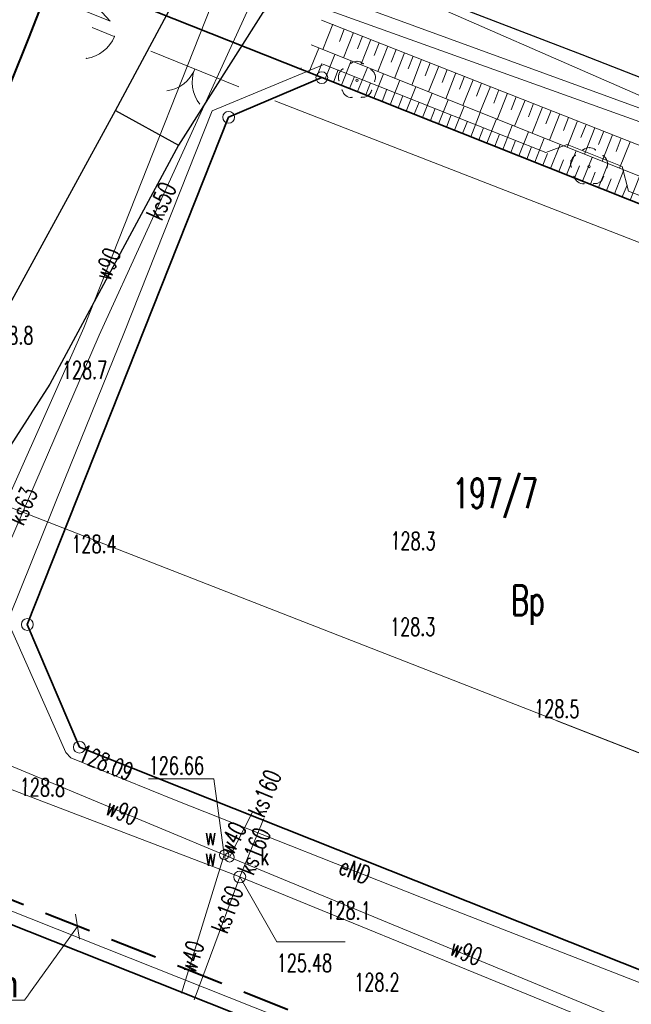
# Model space of a CAD drawing. Header units: metres. Extents: x 6496648 to 6497944, y 5962794 to 5963351.
# Tile 16 of 91: x 6496870 to 6496896, y 5963117 to 5963158. Entities that reach past the tile are written whole.
import ezdxf
from ezdxf import colors
from ezdxf.entities.mleader import LeaderData, LeaderLine
from ezdxf.math import Vec2, Vec3

# ---------------------------------------------------------------- set-up
doc = ezdxf.new("R2010")
doc.units = ezdxf.units.M
doc.header["$MEASUREMENT"] = 0
doc.linetypes.add('L_0_04', pattern=[1.5, 1, -0.5])
doc.layers.get('0').update_dxf_attribs({"color": 8, "linetype": 'CONTINUOUS', "lineweight": 13})
doc.layers.get('DEFPOINTS').update_dxf_attribs({"linetype": 'CONTINUOUS', "lineweight": 0})
for name, color, linetype, lineweight in [('000_INNE__NIEZYDENTYFIKOWANE_', 8, 'CONTINUOUS', 13), ('210_OZNACZENIE_UzYTKU', 8, 'CONTINUOUS', 13), ('211_NR_DZIAlKI', 7, 'CONTINUOUS', 25), ('218_GRANICA_UzYTKU', 8, 'CONTINUOUS', 13), ('219_LINIA_GRANICY', 3, 'CONTINUOUS', 35), ('BRAMA__LINIA_', 8, 'CONTINUOUS', 13), ('brama__linia____symbol', 8, 'CONTINUOUS', 13), ('drzewo_lisciaste__punkt_', 8, 'CONTINUOUS', 13), ('E_proj_opisy_ośw', 1, 'CONTINUOUS', 13), ('E_proj_ośw_linia_obw. 200', 1, 'L_0_04', 40), ('FURTKA__LINIA_', 8, 'CONTINUOUS', 13), ('furtka__linia____symbol', 8, 'CONTINUOUS', 13), ('JEZDNIA__POWIERZCHNIA_', 8, 'CONTINUOUS', 25), ('OGRODZENIE_TRWAlE__LINIA_', 8, 'CONTINUOUS', 13), ('PRZEWoD_ELEKTROENERGETYCZNY__LINIA_', 1, 'CONTINUOUS', 13), ('PRZEWoD_ELEKTROENERGETYCZNY__LINIA__ATR1', 1, 'CONTINUOUS', 13), ('PRZEWoD_KANALIZACYJNY__LINIA_', 36, 'CONTINUOUS', 13), ('PRZEWoD_KANALIZACYJNY__LINIA__ATR1', 36, 'CONTINUOUS', 13), ('PRZEWoD_TELEKOMUNIKACYJNY__LINIA_', 30, 'CONTINUOUS', 13), ('PRZEWoD_WODOCIaGOWY__LINIA_', 5, 'CONTINUOUS', 13), ('PRZEWoD_WODOCIaGOWY__LINIA__ATR1', 5, 'CONTINUOUS', 13), ('PUNKT_O_OKREsLONEJ_WYSOKOsCI__SIEc_ELEKTROENERGETYCZNA__ATR2', 1, 'CONTINUOUS', 13), ('PUNKT_O_OKREsLONEJ_WYSOKOsCI__SIEc_KANALIZACYJNA__ATR2', 36, 'CONTINUOUS', 13), ('PUNKT_O_OKREsLONEJ_WYSOKOsCI__SIEc_KANALIZACYJNA__ATR3', 36, 'CONTINUOUS', 13), ('PUNKT_O_OKREsLONEJ_WYSOKOsCI__SIEc_WODOCIaGOWA__ATR2', 5, 'CONTINUOUS', 13), ('PUNKT_WYSOKOsCIOWY_NATURALNY_ATR2', 8, 'CONTINUOUS', 13), ('SKARPA_NIEUMOCNIONA__POWIERZCHNIA_', 8, 'CONTINUOUS', 13), ('wlaz_okragly___siec_kanalizacyjna__punkt_', 36, 'CONTINUOUS', 13), ('WlAZ_OKRaGlY___SIEC_KANALIZACYJNA__PUNKT__ATR17', 36, 'CONTINUOUS', 13), ('ZAKRZEWIENIE__POWIERZCHNIA_', 8, 'CONTINUOUS', 13), ('zasuwa___siec_wodociagowa__punkt_', 5, 'CONTINUOUS', 13), ('ZASUWA___SIEC_WODOCIaGOWA__PUNKT__ATR17', 5, 'CONTINUOUS', 13)]:
    doc.layers.add(name, color=color, linetype=linetype, lineweight=lineweight)
doc.styles.add('Andy', font='arial.ttf', dxfattribs={"height": 2})
doc.styles.get("Standard").update_dxf_attribs({"font": 'simplex.shx'})

# ---------------------------------------------------------------- blocks, each defined once
blk = doc.blocks.new('GRT')
at = {"color": 0, "linetype": 'Continuous', "lineweight": 18}
blk.add_circle((0, 0), 0.5, dxfattribs=at)
blk = doc.blocks.new('_Oblique')
at = {"color": 0, "linetype": 'ByBlock', "lineweight": -2}
blk.add_line((-0.5, -0.5), (0.5, 0.5), dxfattribs=at)

msp = doc.modelspace()

# ---------------------------------------------------------------- linework, layer by layer
at = {"layer": '000_INNE__NIEZYDENTYFIKOWANE_', "flags": 128}
for points in [[(6496883.58, 5963157.81), (6496883.16, 5963156.75)], [(6496884.07, 5963157.61), (6496883.86, 5963157.08)], [(6496884.46, 5963157.46), (6496884.04, 5963156.39)], [(6496884.83, 5963157.31), (6496884.62, 5963156.78)], [(6496885.19, 5963157.17), (6496884.76, 5963156.1)], [(6496882.58, 5963155.78), (6496882.99, 5963156.81)], [(6496885.54, 5963157.03), (6496885.33, 5963156.5)], [(6496885.9, 5963156.89), (6496885.48, 5963155.82)], [(6496886.26, 5963156.75), (6496886.04, 5963156.21)], [(6496883.26, 5963155.51), (6496883.67, 5963156.54)], [(6496883.95, 5963155.24), (6496884.36, 5963156.27)], [(6496886.61, 5963156.61), (6496886.19, 5963155.53)], [(6496886.97, 5963156.47), (6496886.76, 5963155.93)], [(6496887.33, 5963156.33), (6496886.91, 5963155.25)], [(6496882.23, 5963155.92), (6496882.25, 5963155.97)], [(6496882.92, 5963155.65), (6496883.12, 5963156.16)], [(6496883.61, 5963155.37), (6496883.81, 5963155.89)], [(6496884.63, 5963154.97), (6496885.04, 5963155.99)], [(6496887.69, 5963156.18), (6496887.48, 5963155.64)], [(6496888.05, 5963156.04), (6496887.62, 5963154.96)], [(6496888.41, 5963155.9), (6496888.2, 5963155.36)], [(6496884.29, 5963155.1), (6496884.5, 5963155.61)], [(6496885.32, 5963154.69), (6496885.72, 5963155.72)], [(6496886, 5963154.42), (6496886.41, 5963155.45)], [(6496888.77, 5963155.76), (6496888.35, 5963154.67)], [(6496889.14, 5963155.62), (6496888.92, 5963155.07)], [(6496889.5, 5963155.47), (6496889.07, 5963154.38)], [(6496884.98, 5963154.83), (6496885.18, 5963155.34)], [(6496885.66, 5963154.56), (6496885.86, 5963155.07)], [(6496886.68, 5963154.15), (6496887.09, 5963155.17)], [(6496889.86, 5963155.33), (6496889.65, 5963154.78)], [(6496890.23, 5963155.19), (6496889.79, 5963154.09)], [(6496890.59, 5963155.04), (6496890.37, 5963154.49)], [(6496886.34, 5963154.29), (6496886.54, 5963154.8)], [(6496887.36, 5963153.88), (6496887.77, 5963154.9)], [(6496888.04, 5963153.61), (6496888.45, 5963154.63)], [(6496890.95, 5963154.9), (6496890.52, 5963153.8)], [(6496891.32, 5963154.75), (6496891.1, 5963154.2)], [(6496891.69, 5963154.61), (6496891.25, 5963153.51)], [(6496887.02, 5963154.02), (6496887.22, 5963154.53)], [(6496887.7, 5963153.75), (6496887.9, 5963154.26)], [(6496888.72, 5963153.34), (6496889.13, 5963154.36)], [(6496892.05, 5963154.47), (6496891.84, 5963153.91)], [(6496892.42, 5963154.32), (6496891.99, 5963153.22)], [(6496892.79, 5963154.18), (6496892.57, 5963153.62)], [(6496888.38, 5963153.48), (6496888.58, 5963153.99)], [(6496889.4, 5963153.07), (6496889.8, 5963154.09)], [(6496890.08, 5963152.8), (6496890.48, 5963153.82)], [(6496893.16, 5963154.03), (6496892.72, 5963152.92)], [(6496893.53, 5963153.88), (6496893.31, 5963153.33)], [(6496889.06, 5963153.21), (6496889.26, 5963153.72)], [(6496889.74, 5963152.94), (6496889.94, 5963153.45)], [(6496890.75, 5963152.53), (6496891.15, 5963153.55)], [(6496893.9, 5963153.74), (6496893.46, 5963152.63)], [(6496894.27, 5963153.59), (6496894.05, 5963153.04)], [(6496894.64, 5963153.45), (6496894.2, 5963152.33)], [(6496890.41, 5963152.67), (6496890.61, 5963153.18)], [(6496891.43, 5963152.27), (6496891.83, 5963153.28)], [(6496892.1, 5963152), (6496892.5, 5963153.01)], [(6496895.01, 5963153.3), (6496894.79, 5963152.74)], [(6496895.38, 5963153.15), (6496894.94, 5963152.04)], [(6496895.75, 5963153.01), (6496895.53, 5963152.45)], [(6496891.09, 5963152.4), (6496891.29, 5963152.91)], [(6496891.76, 5963152.13), (6496891.96, 5963152.64)], [(6496892.77, 5963151.73), (6496893.17, 5963152.74)], [(6496896.13, 5963152.86), (6496895.68, 5963151.74)], [(6496892.44, 5963151.87), (6496892.64, 5963152.37)], [(6496893.11, 5963151.6), (6496893.31, 5963152.1)], [(6496893.44, 5963151.46), (6496893.85, 5963152.47)], [(6496894.12, 5963151.2), (6496894.52, 5963152.2)], [(6496893.78, 5963151.33), (6496893.98, 5963151.84)], [(6496894.79, 5963150.93), (6496895.19, 5963151.94)], [(6496894.45, 5963151.07), (6496894.65, 5963151.57)], [(6496895.12, 5963150.8), (6496895.32, 5963151.3)], [(6496895.46, 5963150.67), (6496895.85, 5963151.67)], [(6496896.12, 5963150.4), (6496896.52, 5963151.4)], [(6496895.79, 5963150.53), (6496895.99, 5963151.03)]]:
    msp.add_lwpolyline(points, dxfattribs=at)
at = {"layer": '218_GRANICA_UzYTKU', "flags": 128}
for points in [[(6496883.12, 5963155.56), (6496868.25, 5963161.47)], [(6496879.19, 5963153.89), (6496883.12, 5963155.56)], [(6496909.14, 5963145.23), (6496883.12, 5963155.56)], [(6496870.7, 5963132.51), (6496879.19, 5963153.89)], [(6496872.9, 5963127.34), (6496870.7, 5963132.51)], [(6496897.98, 5963117.38), (6496872.9, 5963127.34)], [(6496865.27, 5963121.75), (6496890.36, 5963111.79)]]:
    msp.add_lwpolyline(points, dxfattribs=at)
at = {"layer": '219_LINIA_GRANICY', "flags": 128}
for points in [[(6496883.12, 5963155.56), (6496868.25, 5963161.47)], [(6496883.12, 5963155.56), (6496879.19, 5963153.89)], [(6496909.14, 5963145.23), (6496883.12, 5963155.56)], [(6496879.19, 5963153.89), (6496870.7, 5963132.51)], [(6496872.9, 5963127.34), (6496870.7, 5963132.51)], [(6496897.98, 5963117.38), (6496872.9, 5963127.34)], [(6496890.36, 5963111.79), (6496865.27, 5963121.75)]]:
    msp.add_lwpolyline(points, dxfattribs=at)
at = {"layer": 'BRAMA__LINIA_', "flags": 128}
msp.add_lwpolyline([(6496879.62, 5963155.18), (6496875.91, 5963156.67)], dxfattribs=at)
at = {"layer": 'brama__linia____symbol'}
for centre, radius, start, end in [((6496876.377, 5963156.483), 1.497, 277.9722, 338.0817), ((6496879.17, 5963155.371), 1.514, 158.4937, 217.9747)]:
    msp.add_arc(centre, radius, start, end, dxfattribs=at)
at = {"layer": 'drzewo_lisciaste__punkt_'}
for centre in [(6496884.6, 5963155.45), (6496894.39, 5963151.81)]:
    msp.add_circle(centre, 0.05, dxfattribs=at)
for centre, radius, start, end in [((6496884.601, 5963155.869), 0.381, 46.6335, 131.8158), ((6496884.248, 5963155.578), 0.425, 124.031, 200.743), ((6496885.018, 5963155.574), 0.364, 334.2857, 62.7254), ((6496884.359, 5963155.111), 0.384, 190.435, 275.1187), ((6496884.854, 5963155.101), 0.369, 261.0866, 348.9005), ((6496894.403, 5963152.196), 0.414, 51.1377, 129.9977), ((6496894.012, 5963151.934), 0.402, 120.6841, 201.6065), ((6496894.762, 5963151.926), 0.411, 338.1185, 57.4279), ((6496894.162, 5963151.513), 0.426, 195.8383, 272.7906), ((6496894.653, 5963151.436), 0.343, 258.9734, 352.5156)]:
    msp.add_arc(centre, radius, start, end, dxfattribs=at)
for p in [(6496884.61, 5963156.25), (6496884.02, 5963155.92), (6496884.35, 5963156.16), (6496884.87, 5963156.15), (6496885.19, 5963155.91), (6496883.84, 5963155.7), (6496883.85, 5963155.43), (6496885.35, 5963155.41), (6496885.36, 5963155.69), (6496883.97, 5963155.04), (6496885.22, 5963155.03), (6496884.12, 5963154.81), (6496884.39, 5963154.73), (6496884.79, 5963154.73), (6496885.06, 5963154.8), (6496894.14, 5963152.52), (6496894.4, 5963152.61), (6496894.66, 5963152.51), (6496893.81, 5963152.28), (6496894.98, 5963152.27), (6496893.63, 5963152.06), (6496893.64, 5963151.79), (6496895.14, 5963151.77), (6496895.15, 5963152.05), (6496893.76, 5963151.4), (6496895.01, 5963151.39), (6496893.91, 5963151.17), (6496894.18, 5963151.09), (6496894.58, 5963151.09), (6496894.85, 5963151.16)]:
    msp.add_point(p, dxfattribs=at)
at = {"layer": 'E_proj_ośw_linia_obw. 200', "ltscale": 2}
for points in [[(6496900.247, 5963161.929, -0.371239), (6496899.197, 5963161.272), (6496878.263, 5963169.56), (6496876.864, 5963170.111), (6496876.343, 5963170.32, 0.401307), (6496875.791, 5963170.06), (6496870.748, 5963157.225), (6496866.73, 5963147.107, -0.31721), (6496865.807, 5963146.896, -0.421), (6496866.324, 5963146.059), (6496864.305, 5963139.978), (6496862.34, 5963135.811), (6496862.069, 5963135.393), (6496861.209, 5963134.639), (6496860.661, 5963134.293), (6496855.825, 5963132.217, -0.143892), (6496854.278, 5963132.031, -0.368325), (6496853.271, 5963133.05, 0.32925), (6496852.688, 5963134.029), (6496849.408, 5963135.426, -0.401005), (6496849.044, 5963136.673, -0.422569), (6496847.891, 5963136.066), (6496829.855, 5963143.232)], [(6496839.559, 5963126.612), (6496852.883, 5963124.57, -0.386605), (6496853.362, 5963123.708, -0.463976), (6496854.192, 5963124.369), (6496865.887, 5963122.561), (6496887.639, 5963113.925, -0.368157), (6496887.96, 5963112.891, -0.451236), (6496888.952, 5963113.404), (6496917.908, 5963101.907, -0.385941), (6496918.186, 5963100.889)]]:
    msp.add_lwpolyline(points, format="xyb", dxfattribs=at)
at = {"layer": 'FURTKA__LINIA_', "flags": 128}
msp.add_lwpolyline([(6496874.37, 5963157.3), (6496873.44, 5963157.67)], dxfattribs=at)
at = {"layer": 'furtka__linia____symbol'}
msp.add_arc((6496872.971, 5963157.867), 1.514, 278.4246, 337.9086, dxfattribs=at)
for p in [(6496874.37, 5963157.3), (6496873.91, 5963156.68), (6496873.19, 5963156.37)]:
    msp.add_point(p, dxfattribs=at)
at = {"layer": 'JEZDNIA__POWIERZCHNIA_', "flags": 128}
for points in [[(6497075.74, 5963084.32), (6497062.13, 5963090.14), (6497047.96, 5963096.06), (6497035.7, 5963100.87), (6497020.46, 5963106.95), (6497003.68, 5963113.39), (6496985.62, 5963120.62), (6496966.64, 5963128.06), (6496948.76, 5963135.08), (6496942.28, 5963137.67), (6496921.39, 5963145.9), (6496908.94, 5963150.72), (6496894.1, 5963156.52), (6496884.28, 5963160.3), (6496877.57, 5963162.92), (6496867.92, 5963166.7), (6496856.35, 5963171.3), (6496837.67, 5963178.7), (6496823.99, 5963184.14), (6496806.35, 5963190.97), (6496790.77, 5963197.18), (6496774.9, 5963203.5)], [(6496874.42, 5963154.17), (6496877.21, 5963159.38), (6496877.57, 5963162.92), (6496884.28, 5963160.3), (6496880.63, 5963158.3), (6496877.08, 5963152.71)], [(6496868.88, 5963144.06), (6496874.42, 5963154.17)], [(6496874.42, 5963154.17), (6496877.08, 5963152.71)], [(6496877.08, 5963152.71), (6496871.65, 5963142.64)], [(6496871.65, 5963142.64), (6496866.5, 5963134.64)]]:
    msp.add_lwpolyline(points, dxfattribs=at)
at = {"layer": 'OGRODZENIE_TRWAlE__LINIA_', "flags": 128}
msp.add_lwpolyline([(6496923.94, 5963137.92), (6496904.76, 5963145.41), (6496881.14, 5963154.58)], dxfattribs=at)
at = {"layer": 'PRZEWoD_ELEKTROENERGETYCZNY__LINIA_', "flags": 128}
for points in [[(6496929.27, 5963137.85), (6496925.11, 5963139.4), (6496914.97, 5963143.35), (6496906.24, 5963146.81), (6496896.06, 5963150.78), (6496895.78, 5963151.82), (6496893.47, 5963152.74), (6496892.57, 5963152.41), (6496883.21, 5963156.12), (6496878.49, 5963154.16), (6496874.77, 5963144.77), (6496872.29, 5963138.64)], [(6496872.29, 5963138.64), (6496869.94, 5963132.8), (6496869.77, 5963132.89), (6496861.98, 5963136.06)], [(6496833.25, 5963125.6), (6496833.23, 5963126.06), (6496839.36, 5963126.33), (6496858.12, 5963123.43), (6496865.59, 5963122.27), (6496867.77, 5963121.33), (6496881.27, 5963115.97), (6496895.31, 5963110.44), (6496907.17, 5963105.76), (6496923.24, 5963099.33), (6496932.55, 5963095.63), (6496933.07, 5963096.83), (6496936.72, 5963105.73), (6496924.58, 5963110.62), (6496919.39, 5963108.34), (6496918.42, 5963108.75), (6496909.17, 5963112.36), (6496897.44, 5963117.05), (6496887.93, 5963120.76), (6496876.98, 5963125.09), (6496872.53, 5963126.89), (6496872.33, 5963127.12), (6496869.77, 5963132.89)]]:
    msp.add_lwpolyline(points, dxfattribs=at)
at = {"layer": 'PRZEWoD_KANALIZACYJNY__LINIA_', "flags": 128}
for points in [[(6497082.81, 5963079.21), (6497039.28, 5963096.48), (6496994.97, 5963113.67), (6496977.13, 5963121.11), (6496941.88, 5963135.84), (6496903.45, 5963150.65), (6496898.02, 5963153.17), (6496880.14, 5963159.59), (6496870.79, 5963163.35), (6496832.92, 5963177.48), (6496794.6, 5963192.75), (6496784.72, 5963198.85), (6496774.9, 5963202.73)], [(6496873.73, 5963144.71), (6496881.55, 5963161.8), (6496880.14, 5963159.59)], [(6496803.88, 5963151.26), (6496826.07, 5963142.49), (6496836.4, 5963138.4), (6496879.66, 5963121.87), (6496903.87, 5963111.98), (6496925.46, 5963103.96)], [(6496873.73, 5963144.71), (6496865.84, 5963126.49), (6496836.75, 5963137.61), (6496834.06, 5963133.96)], [(6496880.68, 5963124.33), (6496879.66, 5963121.87), (6496877.74, 5963116.69)]]:
    msp.add_lwpolyline(points, dxfattribs=at)
at = {"layer": 'PRZEWoD_TELEKOMUNIKACYJNY__LINIA_', "flags": 128}
msp.add_lwpolyline([(6496774.9, 5963201.17), (6496800.16, 5963191.52), (6496821.21, 5963183.45), (6496844.18, 5963174.49), (6496883.32, 5963159.12), (6496886.75, 5963159.1), (6496905.28, 5963150.99), (6497034.08, 5963099.85), (6497081.01, 5963081.42), (6497114.42, 5963068.68), (6497140.82, 5963058.78), (6497145.99, 5963055.02), (6497153.66, 5963050.85), (6497172.46, 5963043.32), (6497202.19, 5963037.61), (6497238.33, 5963036.41), (6497238.76, 5963032.02), (6497245.27, 5963032.35), (6497261.71, 5963034.62), (6497300.12, 5963040.13)], dxfattribs=at)
at = {"layer": 'PRZEWoD_WODOCIaGOWY__LINIA_', "flags": 128}
for points in [[(6496774.9, 5963203.29), (6496784.92, 5963199.33), (6496794.73, 5963193.32), (6496832.97, 5963178.03), (6496870.84, 5963163.85), (6496879.98, 5963160.32), (6496898.15, 5963153.69), (6496903.95, 5963151.25), (6496942.07, 5963136.31), (6496977.37, 5963121.77), (6496995.11, 5963114.36), (6497030.39, 5963101.05), (6497083.14, 5963080.09)], [(6496873.09, 5963145.02), (6496880.16, 5963162.9), (6496879.98, 5963160.32)], [(6496801.56, 5963155.76), (6496803.31, 5963152.98), (6496808.58, 5963150.24), (6496826.75, 5963143.13), (6496837.05, 5963139.1), (6496840.89, 5963137.74), (6496865.42, 5963128.36), (6496865.63, 5963128.31), (6496873.09, 5963145.02)], [(6496865.63, 5963128.31), (6496865.84, 5963128.28), (6496879, 5963122.8), (6496879.23, 5963122.7), (6496903.5, 5963112.67), (6496903.75, 5963112.45), (6496925.3, 5963104.96), (6496925.5, 5963104.69), (6496934.87, 5963100.62), (6496935.05, 5963100.52)], [(6496879.23, 5963122.7), (6496880.2, 5963124.6)], [(6496879, 5963122.8), (6496877.2, 5963116.97)]]:
    msp.add_lwpolyline(points, dxfattribs=at)
at = {"layer": 'PUNKT_O_OKREsLONEJ_WYSOKOsCI__SIEc_KANALIZACYJNA__ATR2', "flags": 128}
msp.add_lwpolyline([(6496879.66, 5963121.87), (6496881.22, 5963119.14), (6496884.11, 5963119.14)], dxfattribs=at)
at = {"layer": 'PUNKT_O_OKREsLONEJ_WYSOKOsCI__SIEc_WODOCIaGOWA__ATR2', "flags": 128}
msp.add_lwpolyline([(6496879, 5963122.8), (6496878.57, 5963126.01), (6496875.81, 5963126.01)], dxfattribs=at)
at = {"layer": 'SKARPA_NIEUMOCNIONA__POWIERZCHNIA_', "flags": 128}
for points in [[(6496883.11, 5963157.99), (6496901.81, 5963150.62), (6496920, 5963143.61), (6496935.25, 5963137.76), (6496939.53, 5963136.03), (6496947.68, 5963132.87), (6496956.42, 5963129.4), (6496955.88, 5963128.13), (6496944.97, 5963132.43), (6496931.1, 5963137.89), (6496914.73, 5963144.06), (6496898.38, 5963150.66), (6496882.67, 5963156.94)], [(6496882.67, 5963156.94), (6496898.38, 5963150.66), (6496914.73, 5963144.06), (6496931.1, 5963137.89), (6496944.97, 5963132.43), (6496955.88, 5963128.13), (6496955.5, 5963127.25), (6496936.64, 5963134.5), (6496927.78, 5963137.87), (6496919.93, 5963140.8), (6496909.14, 5963145.23), (6496882.23, 5963155.92)]]:
    msp.add_lwpolyline(points, dxfattribs=at)
at = {"layer": 'wlaz_okragly___siec_kanalizacyjna__punkt_'}
msp.add_circle((6496879.66, 5963121.87), 0.25, dxfattribs=at)
at = {"layer": 'ZAKRZEWIENIE__POWIERZCHNIA_', "flags": 128}
msp.add_lwpolyline([(6496870.16, 5963162.32), (6496874.19, 5963157.94), (6496808.3, 5963184.46), (6496809.5, 5963186.99)], dxfattribs=at)
at = {"layer": 'zasuwa___siec_wodociagowa__punkt_'}
for centre in [(6496879, 5963122.8), (6496879.23, 5963122.7)]:
    msp.add_circle(centre, 0.2, dxfattribs=at)

# ---------------------------------------------------------------- block references
at = {"xscale": 0.5, "yscale": 0.5, "zscale": 0.5}
for p in [(6496883.12, 5963155.56), (6496879.19, 5963153.89), (6496870.7, 5963132.51), (6496872.9, 5963127.34)]:
    msp.add_blockref('GRT', p, dxfattribs=at)

# ---------------------------------------------------------------- texts
at = {"layer": '210_OZNACZENIE_UzYTKU', "width": 0.66}
msp.add_text('Bp', height=1.25, dxfattribs=at).set_placement((6496891.11, 5963132.91))
at = {"layer": '211_NR_DZIAlKI', "width": 0.66}
msp.add_text('197/7', height=1.25, dxfattribs=at).set_placement((6496888.63, 5963137.42))
at = {"layer": 'PRZEWoD_ELEKTROENERGETYCZNY__LINIA__ATR1', "width": 0.66}
msp.add_text('eND', height=0.75, rotation=338.1, dxfattribs=at).set_placement((6496883.78, 5963122.03))
at = {"layer": 'PRZEWoD_KANALIZACYJNY__LINIA__ATR1', "width": 0.66}
for s, rotation, p in [('ks50', 65.4, (6496876.36, 5963149.49)), ('ks63', 66.6, (6496870.54, 5963136.64)), ('ks160', 67.5, (6496880.68, 5963124.33)), ('ks160', 67.5, (6496880.68, 5963124.33)), ('ks160', 67.5, (6496880.23, 5963121.89)), ('ks160', 69.7, (6496879.13, 5963119.44))]:
    msp.add_text(s, height=0.75, rotation=rotation, dxfattribs=at).set_placement(p)
at = {"layer": 'PRZEWoD_WODOCIaGOWY__LINIA__ATR1', "width": 0.66}
for s, rotation, p in [('w90', 68.4, (6496874.18, 5963146.96)), ('w90', 337.4, (6496873.95, 5963124.53)), ('w40', 63, (6496879.38, 5963122.76)), ('w40', 72.8, (6496877.78, 5963117.77)), ('w90', 337.5, (6496888.46, 5963118.61))]:
    msp.add_text(s, height=0.75, rotation=rotation, dxfattribs=at).set_placement(p)
at = {"layer": 'PUNKT_O_OKREsLONEJ_WYSOKOsCI__SIEc_ELEKTROENERGETYCZNA__ATR2', "width": 0.66}
msp.add_text('128.09', height=0.75, rotation=338, dxfattribs=at).set_placement((6496872.8, 5963126.78))
at = {"layer": 'PUNKT_O_OKREsLONEJ_WYSOKOsCI__SIEc_KANALIZACYJNA__ATR3', "width": 0.66}
msp.add_text('125.48', height=0.75, dxfattribs=at).set_placement((6496881.22, 5963117.87))
at = {"layer": 'PUNKT_O_OKREsLONEJ_WYSOKOsCI__SIEc_WODOCIaGOWA__ATR2', "width": 0.66}
msp.add_text('126.66', height=0.75, dxfattribs=at).set_placement((6496875.82, 5963126.19))
at = {"layer": 'PUNKT_WYSOKOsCIOWY_NATURALNY_ATR2', "width": 0.66}
for s, p in [('128.8', (6496869.05, 5963144.32)), ('128.7', (6496872.16, 5963142.86)), ('128.4', (6496872.56, 5963135.53)), ('128.3', (6496886, 5963132.04)), ('128.2', (6496884.49, 5963117.06))]:
    msp.add_text(s, height=0.75, dxfattribs=at).set_placement(p)
for s, rotation, p in [('128.3', 359.3, (6496886.01, 5963135.67)), ('128.5', 359.2, (6496892.07, 5963128.6)), ('128.8', 359.2, (6496870.38, 5963125.29)), ('128.1', 359.2, (6496883.27, 5963120.1))]:
    msp.add_text(s, height=0.75, rotation=rotation, dxfattribs=at).set_placement(p)
at = {"layer": 'WlAZ_OKRaGlY___SIEC_KANALIZACYJNA__PUNKT__ATR17', "width": 0.66}
msp.add_text('k', height=0.75, dxfattribs=at).set_placement((6496880.54, 5963122.36))
at = {"layer": 'ZASUWA___SIEC_WODOCIaGOWA__PUNKT__ATR17', "width": 0.66}
for p in [(6496878.2, 5963123.21), (6496878.2, 5963122.34)]:
    msp.add_text('w', height=0.75, dxfattribs=at).set_placement(p)

# ---------------------------------------------------------------- next in the draw order: leaders
at = {"layer": 'E_proj_opisy_ośw', "lineweight": 13}
ml = msp.add_multileader_mtext('Standard', dxfattribs=at)
ml.set_content('{\\H1.1x;44/38m} ', color=256, style='Andy')
ml.set_leader_properties(color=256, linetype='CONTINUOUS', lineweight=-1)
ml.set_arrow_properties(name='OBLIQUE')
ml.build(insert=Vec2(0, 0))
ml.multileader.update_dxf_attribs({"has_dogleg": 0, "text_left_attachment_type": 6, "text_right_attachment_type": 6, "dogleg_length": 0.36, "arrow_head_size": 0.75})
ctx = ml.context
ctx.base_point, ctx.char_height, ctx.arrow_head_size, ctx.landing_gap_size, ctx.plane_origin = Vec3(6496864.978, 5963116.672), 1, 0.75, 0.3, Vec3(6496894.213, 5963100.708)
ctx.left_attachment, ctx.right_attachment, ctx.text_align_type = 6, 6, 1
notes = []
notes.append((ctx, [(0, (1, 1, 0), (6496870.945, 5963116.672), (-1, 0), 0.36, [(0, [(6496872.815, 5963119.777)], 0, [])])]))
ctx.mtext.insert, ctx.mtext.alignment, ctx.mtext.line_spacing_factor, ctx.mtext.line_spacing_style = Vec3(6496867.781, 5963117.892), 2, 0.9, 2
ctx.mtext.has_bg_fill, ctx.mtext.bg_color, ctx.mtext.bg_scale_factor, ctx.mtext.bg_transparency, ctx.mtext.use_window_bg_color = 1, -1073741824, 1.2, 0, 1
for ctx, leaders in notes:
    for number, flags, end, landing, length, lines in leaders:
        leader = LeaderData()
        leader.index, (leader.has_last_leader_line, leader.has_dogleg_vector, leader.attachment_direction) = number, flags
        leader.last_leader_point, leader.dogleg_vector, leader.dogleg_length = Vec3(end), Vec3(landing), length
        for number, points, colour, breaks in lines:
            line = LeaderLine()
            line.index, line.vertices, line.color, line.breaks = number, Vec3.list(points), colors.encode_raw_color(colour), breaks
            leader.lines.append(line)
        ctx.leaders.append(leader)

# ---------------------------------------------------------------- next in the draw order: linework, layer by layer
at = {"layer": 'DEFPOINTS', "linetype": 'Continuous'}
msp.add_lwpolyline([(6497070.793, 5963058.866), (6497024.401, 5963077.514), (6497024.662, 5963078.097), (6497024.401, 5963077.514), (6496977.733, 5963095.461), (6496980.926, 5963094.233), (6496981.387, 5963095.432), (6496980.926, 5963094.233), (6496934.305, 5963112.302), (6496939.597, 5963110.251), (6496939.987, 5963111.256), (6496939.597, 5963110.251), (6496893.029, 5963128.456), (6496899.1, 5963126.087), (6496899.301, 5963126.601), (6496899.1, 5963126.087), (6496852.521, 5963144.263), (6496852.95, 5963145.343), (6496852.527, 5963144.261), (6496805.951, 5963162.445), (6496806.339, 5963163.688), (6496805.951, 5963162.445), (6496759.462, 5963180.849)], dxfattribs=at)

doc.saveas('drawing.dxf')
